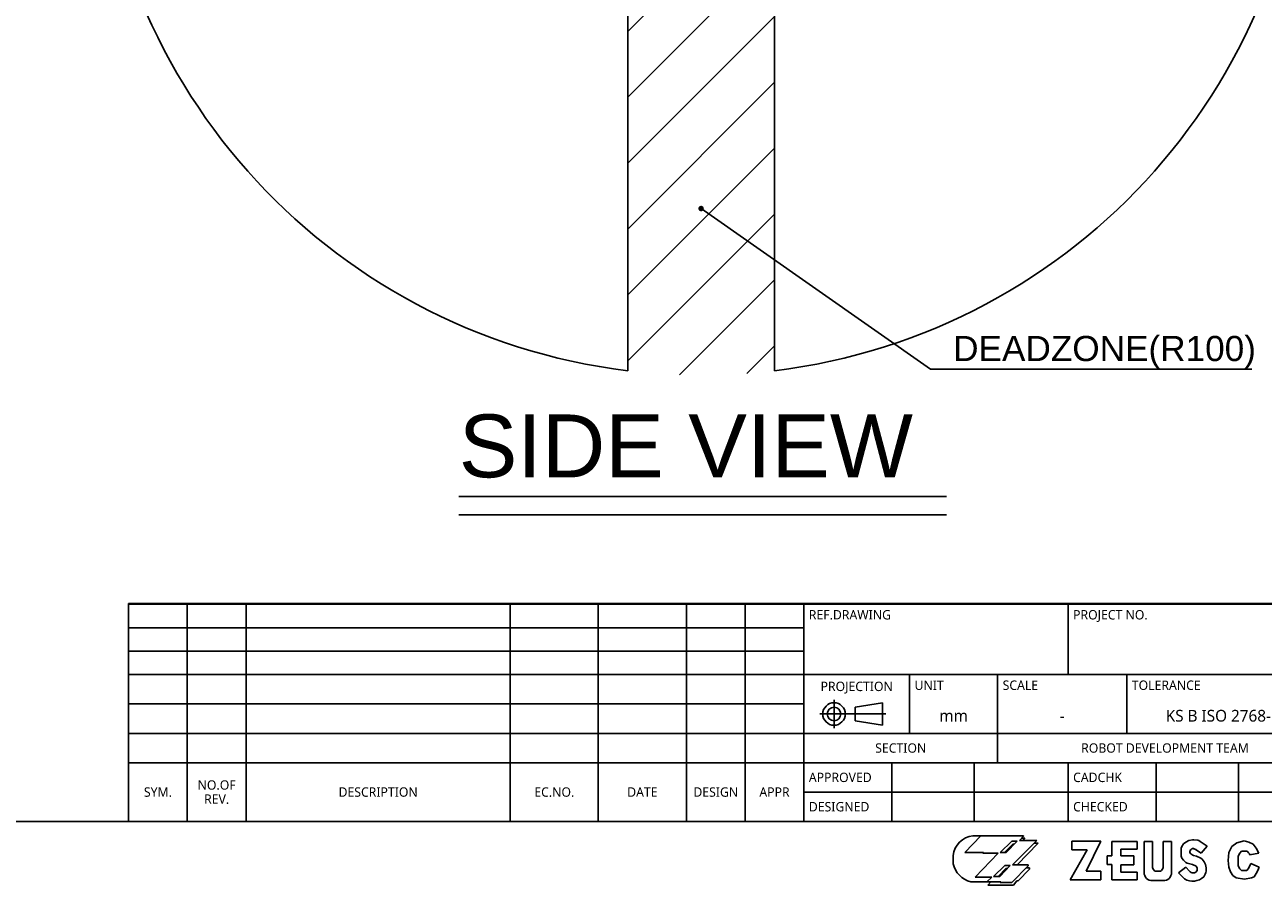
# Model space of a CAD drawing. Header units: millimetres. Extents: x 32 to 6688, y 67 to 4720.
# Tile 16 of 29: x 4099 to 5786, y 73 to 1246. Entities that reach past the tile are written whole.
import ezdxf

# ---------------------------------------------------------------- set-up
doc = ezdxf.new("R2010")
doc.units = ezdxf.units.MM
doc.linetypes.add('ACAD_ISO02W100', pattern=[15, 12, -3])
doc.styles.get("Standard").update_dxf_attribs({"font": 'arial.ttf'})
doc.styles.add('TEXTSTYLE_6', font='malgun.ttf')
doc.dimstyles.new('ISO-25', dxfattribs={"dimtxt": 2.5, "dimasz": 2.5, "dimexe": 1.25, "dimexo": 0.625, "dimtad": 1, "dimtxsty": 'Standard', "dimcen": 2.5, "dimadec": 0, "dimazin": 0, "dimtfac": 1, "dimtmove": 0, "dimatfit": 3, "dimfxl": 1, "dimarcsym": 0})

# ---------------------------------------------------------------- blocks, each defined once
blk = doc.blocks.new('TABLE_BL0', base_point=(732.5, 38.56))
at = {"color": 134}
for p, q in [((820, 57.13), (645, 57.13)), ((645, 20), (645, 57.13)), ((820, 57), (645, 57)), ((690, 45), (690, 57)), ((735, 20), (735, 57)), ((820, 20), (820, 57.13)), ((820, 45), (645, 45)), ((663, 35), (663, 45)), ((678, 30), (678, 45)), ((700, 35), (700, 45)), ((820, 35), (645, 35)), ((798, 20), (798, 35)), ((735, 30), (645, 30)), ((660, 20), (660, 30)), ((674, 20), (674, 30)), ((690, 20), (690, 30)), ((705, 20), (705, 30)), ((719, 20), (719, 30)), ((735, 25), (645, 25)), ((820, 20), (645, 20))]:
    blk.add_line(p, q, dxfattribs=at)
at = {"color": 134, "line_spacing_factor": 0.9, "style": 'TEXTSTYLE_6'}
for s, insert, char_height, width, attachment_point in [('REF.DRAWING', (645.85, 56), 1.6, 14.4948, 1), ('PROJECT NO.', (690.85, 56), 1.6, 13.5763, 1), ('TITLE', (735.85, 56), 1.6, 5.1852, 1), ('PROJECTION', (654, 43.8), 1.6, 12.9067, 2), ('UNIT', (663.85, 44), 1.6, 5.043, 1), ('SCALE', (678.85, 44), 1.6, 6.2993, 1), ('TOLERANCE', (700.85, 44), 1.6, 12.2015, 1), ('NAME', (735.85, 44), 1.6, 6.3526, 1), ('mm', (670.5, 39), 2, 4.8889, 2), ('KS B ISO 2768-mk ', (717.5, 39), 2, 24.2148, 2), ('-', (689, 39), 2, 4.163, 2), ('DRAWING NO.', (735.85, 34), 1.6, 15.0815, 1), ('SHEET NO.', (798.85, 34), 1.6, 10.9926, 1), ('SECTION', (661.5, 33.3), 1.6, 8.9719, 2), ('ROBOT DEVELOPMENT TEAM', (706.5, 33.3), 1.6, 30.1096, 2), ('APPROVED', (645.85, 28.3), 1.6, 11.2296, 1), ('CADCHK', (690.85, 28.3), 1.6, 8.8, 1), ('ZRA_0508N WORKING SPACE', (766.5, 26.5), 3, 60.2721, 2), ('1-1', (809, 26), 2, 4.2074, 2), ('DESIGNED', (645.85, 23.3), 1.6, 10.5541, 1), ('CHECKED', (690.85, 23.3), 1.6, 9.6356, 1)]:
    blk.add_mtext(s, dxfattribs=dict(at, insert=insert, char_height=char_height, width=width, attachment_point=attachment_point))
blk = doc.blocks.new('TABLE_BL1', base_point=(587.5, 38.56))
at = {"color": 134}
for p, q in [((645, 57.13), (530, 57.13)), ((530, 20), (530, 57.13)), ((645, 57), (530, 57)), ((540, 20), (540, 57)), ((550, 20), (550, 57)), ((595, 20), (595, 57)), ((610, 20), (610, 57)), ((625, 20), (625, 57)), ((635, 20), (635, 57)), ((645, 20), (645, 57.13)), ((645, 53), (530, 53)), ((645, 49), (530, 49)), ((645, 45), (530, 45)), ((645, 40), (530, 40)), ((645, 35), (530, 35)), ((645, 30), (530, 30)), ((645, 20), (530, 20))]:
    blk.add_line(p, q, dxfattribs=at)
at = {"color": 134, "char_height": 1.6, "attachment_point": 2, "line_spacing_factor": 0.9, "style": 'TEXTSTYLE_6'}
for s, insert, width in [('SYM.', (535, 25.8), 4.9837), ('NO.OF\\PREV.', (545, 27), 6.7319), ('DESCRIPTION ', (572.5, 25.8), 14.5719), ('EC.NO.', (602.5, 25.8), 6.9511), ('DATE', (617.5, 25.8), 5.3926), ('DESIGN', (630, 25.8), 7.8104), ('APPR', (640, 25.8), 5.357)]:
    blk.add_mtext(s, dxfattribs=dict(at, insert=insert, width=width))
blk = doc.blocks.new('A_BL2', base_point=(653.37, 38.31))
at = {"color": 134}
for p, q in [((650.14, 40.72), (650.14, 35.91)), ((653.76, 39.46), (658.42, 40.22)), ((658.42, 36.38), (658.42, 40.22)), ((647.75, 38.3), (658.98, 38.3)), ((653.76, 39.46), (653.76, 37.14)), ((653.76, 37.14), (658.42, 36.38))]:
    blk.add_line(p, q, dxfattribs=at)
for radius in [1.92, 1.16]:
    blk.add_circle((650.14, 38.3), radius, dxfattribs=at)

msp = doc.modelspace()

# ---------------------------------------------------------------- hatches: boundary and pattern name
at = {"ltscale": 1000, "true_color": 0xed4b40}
h = msp.add_hatch(dxfattribs=at)
h.set_pattern_fill('ANSI31', color=13, scale=20)
h.set_pattern_definition([(45, (-6455.49, -2236.11), (-44.90128, 44.90128), [])])
edge = h.paths.add_edge_path()
edge.add_arc((5020, 1593.171), 825, 83.037937, 96.962063)
edge.add_line((4920, 2412.088), (4920, 774.254))
edge.add_arc((5020, 1593.171), 825, 263.037937, 276.962063)
edge.add_line((5120, 774.254), (5120, 2412.088))

# ---------------------------------------------------------------- linework, layer by layer
at = {"ltscale": 1000}
for p, q in [((4920, 2412.088), (4920, 774.254)), ((5120, 2412.088), (5120, 774.254))]:
    msp.add_line(p, q, dxfattribs=at)
at = {"color": 0, "linetype": 'ACAD_ISO02W100', "ltscale": 1000}
for p, q in [((4689.83, 602.939), (5354.116, 602.939)), ((4689.83, 577.967), (5354.116, 577.967))]:
    msp.add_line(p, q, dxfattribs=at)
at = {"color": 7}
msp.add_line((80, 160), (6560, 160), dxfattribs=at)
at = {"color": 134}
for p, q in [((5401.165, 140.508), (5379.467, 117.82)), ((5390.316, 140.508), (5401.031, 140.367)), ((5459.409, 140.508), (5401.165, 140.508)), ((5453.698, 133.944), (5459.409, 139.795)), ((5456.762, 137.083), (5461.264, 137.083)), ((5461.264, 137.083), (5458.27, 133.944)), ((5459.409, 139.795), (5459.409, 140.508)), ((5427.432, 117.535), (5443.133, 133.088)), ((5444.848, 128.95), (5433.544, 117.535)), ((5450.558, 133.088), (5435.426, 117.535)), ((5443.133, 133.088), (5450.558, 133.088)), ((5444.134, 100.697), (5477.538, 133.944)), ((5446.532, 128.95), (5444.848, 128.95)), ((5450.599, 100.697), (5479.394, 130.234)), ((5477.538, 133.944), (5453.698, 133.944)), ((5479.394, 130.234), (5473.811, 130.234)), ((5522.972, 80.55), (5546.076, 121.29)), ((5525.049, 133.226), (5564.767, 133.226)), ((5525.049, 121.29), (5525.049, 133.226)), ((5546.076, 121.29), (5525.049, 121.29)), ((5564.767, 133.226), (5544.778, 91.968)), ((5614.091, 132.707), (5579.564, 132.707)), ((5579.564, 132.707), (5579.564, 112.986)), ((5592.025, 122.328), (5614.091, 122.328)), ((5592.025, 112.986), (5592.025, 122.328)), ((5614.091, 122.328), (5614.091, 132.707)), ((5623.696, 132.707), (5635.118, 132.707)), ((5623.696, 132.707), (5623.696, 89.029)), ((5635.118, 132.707), (5635.118, 97.417)), ((5660.818, 132.707), (5649.396, 132.707)), ((5649.396, 132.707), (5649.396, 97.417)), ((5660.818, 132.707), (5660.818, 89.029)), ((5674.91, 125.952), (5674.158, 123.362)), ((5674.158, 123.362), (5674.158, 112.669)), ((5677.25, 129.377), (5674.91, 125.952)), ((5680.342, 131.883), (5677.25, 129.377)), ((5684.438, 133.971), (5680.342, 131.883)), ((5689.535, 134.89), (5684.438, 133.971)), ((5686.925, 121.14), (5687.715, 121.929)), ((5691.458, 134.89), (5689.535, 134.89)), ((5696.893, 134.22), (5691.458, 134.89)), ((5693.557, 121.863), (5701.438, 116.839)), ((5698.15, 133.823), (5696.893, 134.22)), ((5700.065, 132.802), (5698.15, 133.823)), ((5709.547, 126.102), (5700.065, 132.802)), ((5701.438, 116.839), (5709.547, 126.102)), ((5743.207, 125.822), (5738.829, 117.591)), ((5749.686, 130.726), (5743.207, 125.822)), ((5759.668, 133.352), (5749.686, 130.726)), ((5756.166, 119.343), (5753.889, 116.891)), ((5763.346, 119.343), (5756.166, 119.343)), ((5766.323, 131.601), (5759.668, 133.352)), ((5771.927, 129.149), (5766.323, 131.601)), ((5776.305, 123.37), (5771.927, 129.149)), ((5779.807, 116.716), (5776.305, 123.37)), ((5363.193, 113.605), (5363.193, 102.409)), ((5379.467, 117.82), (5404.592, 117.82)), ((5424.577, 116.678), (5393.171, 84.144)), ((5404.592, 117.82), (5403.735, 116.678)), ((5403.735, 116.678), (5424.577, 116.678)), ((5435.426, 117.535), (5427.432, 117.535)), ((5579.564, 112.986), (5573.074, 112.986)), ((5573.074, 112.986), (5573.074, 101.309)), ((5573.074, 101.309), (5579.564, 101.309)), ((5579.564, 101.309), (5579.564, 80.55)), ((5609.418, 112.986), (5592.025, 112.986)), ((5609.418, 101.05), (5609.418, 112.986)), ((5674.158, 112.669), (5675.077, 109.913)), ((5675.077, 109.913), (5677.167, 107.156)), ((5677.167, 107.156), (5680.593, 103.982)), ((5680.593, 103.982), (5682.348, 102.896)), ((5682.348, 102.896), (5685.691, 101.977)), ((5685.691, 101.977), (5689.619, 101.141)), ((5690.873, 113.672), (5687.845, 115.276)), ((5695.037, 112.537), (5690.873, 113.672)), ((5738.829, 117.591), (5738.128, 106.909)), ((5738.128, 106.909), (5738.829, 97.803)), ((5753.889, 116.891), (5751.788, 112.688)), ((5751.788, 99.554), (5751.788, 112.688)), ((5769.125, 102.706), (5766.848, 97.803)), ((5767.654, 114.235), (5779.807, 116.716)), ((5780.508, 97.803), (5769.125, 102.706)), ((5433.856, 99.983), (5418.581, 84.715)), ((5418.581, 84.715), (5427.004, 84.715)), ((5435.141, 95.703), (5424.602, 84.715)), ((5427.004, 84.715), (5441.136, 99.983)), ((5441.136, 99.983), (5433.856, 99.983)), ((5437.174, 95.703), (5435.141, 95.703)), ((5443.563, 76.582), (5465.69, 99.413)), ((5465.69, 100.697), (5444.134, 100.697)), ((5451.985, 78.865), (5467.403, 94.989)), ((5467.403, 96.701), (5463.062, 96.701)), ((5465.69, 99.413), (5465.69, 100.697)), ((5467.403, 94.989), (5467.403, 96.701)), ((5544.778, 91.968), (5564.508, 91.968)), ((5564.508, 91.968), (5564.508, 80.55)), ((5592.025, 101.05), (5609.418, 101.05)), ((5592.025, 90.93), (5592.025, 101.05)), ((5614.091, 90.93), (5592.025, 90.93)), ((5614.091, 80.55), (5614.091, 90.93)), ((5638.752, 91.968), (5645.762, 91.968)), ((5680.33, 97.6), (5670.566, 90.059)), ((5670.566, 90.059), (5677.192, 82.94)), ((5685.495, 92.05), (5680.33, 97.6)), ((5689.619, 101.141), (5694.261, 99.153)), ((5692.043, 89.697), (5690.514, 89.753)), ((5693.881, 90.95), (5692.043, 89.697)), ((5695.97, 93.289), (5693.881, 90.95)), ((5694.261, 99.153), (5694.948, 98.042)), ((5694.948, 98.042), (5695.371, 97.439)), ((5696.023, 95.273), (5695.97, 93.289)), ((5738.829, 97.803), (5741.105, 91.148)), ((5741.105, 91.148), (5744.608, 86.245)), ((5744.608, 86.245), (5748.986, 82.917)), ((5753.889, 95.351), (5751.788, 99.554)), ((5756.166, 92.899), (5753.889, 95.351)), ((5763.346, 92.899), (5756.166, 92.899)), ((5765.447, 95.176), (5763.346, 92.899)), ((5766.848, 97.803), (5765.447, 95.176)), ((5769.65, 82.917), (5773.328, 84.669)), ((5773.328, 84.669), (5776.305, 88.872)), ((5776.305, 88.872), (5778.406, 92.899)), ((5778.406, 92.899), (5780.508, 97.803)), ((5387.318, 77.438), (5428.288, 77.438)), ((5393.171, 84.144), (5415.869, 84.144)), ((5415.869, 84.144), (5409.16, 77.438)), ((5414.587, 77.438), (5410.444, 73.014)), ((5410.444, 73.014), (5445.419, 73.014)), ((5428.288, 77.438), (5427.575, 76.582)), ((5427.575, 76.582), (5443.563, 76.582)), ((5445.419, 73.014), (5450.272, 78.865)), ((5450.272, 78.865), (5451.985, 78.865)), ((5564.508, 80.55), (5522.972, 80.55)), ((5579.564, 80.55), (5614.091, 80.55)), ((5634.794, 79.512), (5649.719, 79.512)), ((5677.192, 82.94), (5678.712, 81.698)), ((5748.986, 82.917), (5760.544, 81.341)), ((5760.544, 81.341), (5769.65, 82.917))]:
    msp.add_line(p, q, dxfattribs=at)
at = {"ltscale": 1000}
for start, end in [(96.962063, 263.037937), (276.962063, 83.037937)]:
    msp.add_arc((5020, 1593.171), 825, start, end, dxfattribs=at)
at = {"color": 134}
for centre, radius, start, end in [((5394.574, 109.091), 31.704, 97.71868, 171.814666), ((5689.454, 118.588), 3.593, 134.740622, 219.190898), ((5690.276, 119.343), 3.64, 72.296063, 134.730319), ((5688.887, 114.118), 9.043, 56.06187, 76.242536), ((5759.085, 111.378), 9.032, 18.439881, 61.855175), ((5396.746, 110.685), 34.558, 193.856036, 254.169499), ((5691.177, 120.219), 5.961, 220.88185, 236.018232), ((5690.128, 95.067), 18.147, 323.586347, 75.197133), ((5633.918, 89.72), 10.245, 176.134655, 274.908285), ((5642.387, 98.328), 7.326, 187.145694, 240.25657), ((5642.127, 98.328), 7.326, 299.74343, 352.854306), ((5650.596, 89.72), 10.245, 265.091715, 3.865345), ((5690.885, 97.195), 7.451, 222.208952, 267.146728), ((5692.366, 95.354), 3.657, 358.248393, 34.759858), ((5689.967, 100.577), 21.979, 239.200053, 312.200856)]:
    msp.add_arc(centre, radius, start, end, dxfattribs=at)

# ---------------------------------------------------------------- block references
at = {"xscale": 8, "yscale": 8, "zscale": 8}
for name, p in [('TABLE_BL1', (4699.999, 308.501)), ('TABLE_BL0', (5859.999, 308.501)), ('A_BL2', (5226.938, 306.489))]:
    msp.add_blockref(name, p, dxfattribs=at)

# ---------------------------------------------------------------- texts
at = {"color": 0}
msp.add_text('SIDE VIEW', height=85.7143, dxfattribs=at).set_placement((4689.83, 628.915))
at = {"color": 1, "ltscale": 1000, "insert": (5363.42, 777.048), "char_height": 34.28571, "attachment_point": 7}
msp.add_mtext('DEADZONE(R100)', dxfattribs=at)

# ---------------------------------------------------------------- leaders
at = {"color": 1, "ltscale": 1000, "annotation_type": 0, "has_hookline": 1, "hookline_direction": 0, "text_width": 407.102}
msp.add_leader([(5020, 995.251), (5332.601, 776.334), (5362.795, 776.423)], dimstyle='ISO-25', override={"dimasz": 30, "dimgap": 0.625, "dimtad": 1, "dimldrblk": 'DotSmall'}, dxfattribs=at)

doc.saveas('drawing.dxf')
